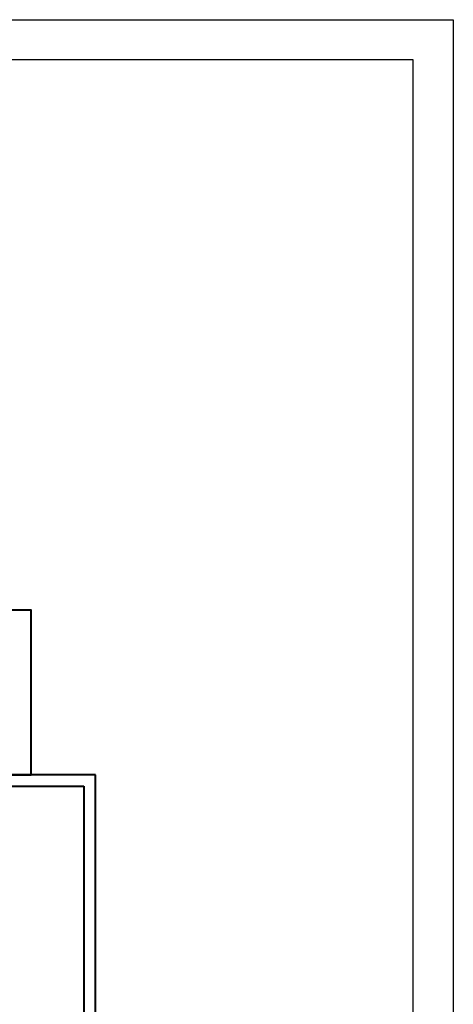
# Model space of a CAD drawing. Header units: millimetres. Extents: x -368 to 1732, y 4913 to 6398.
# Tile 24 of 24: x 1354 to 1732, y 5538 to 6398. Entities that reach past the tile are written whole.
import ezdxf

# ---------------------------------------------------------------- set-up
doc = ezdxf.new("R2010")
doc.units = ezdxf.units.MM
doc.layers.add('-- RAMKA', color=11, linetype='Continuous')
doc.layers.add('_NOŚNE', color=73, linetype='Continuous', lineweight=40)

# ---------------------------------------------------------------- blocks, each defined once
blk = doc.blocks.new('*U5')
at = {"layer": '-- RAMKA', "color": 50}
blk.add_lwpolyline([(0, 2970), (4200, 2970), (4200, 0), (0, 0)], close=True, dxfattribs=at)
at = {"layer": '-- RAMKA', "color": 11}
blk.add_lwpolyline([(300, 69.4), (4130, 69.4), (4130, 2900), (300, 2900)], close=True, dxfattribs=at)

msp = doc.modelspace()

# ---------------------------------------------------------------- linework, layer by layer
at = {"layer": '_NOŚNE'}
for p, q in [((1420.18, 5738.18), (1280.06, 5738.18)), ((1420.18, 5468.18), (1420.18, 5738.18)), ((1280.06, 5728.45), (1410.02, 5728.45)), ((1410.02, 5728.45), (1410.02, 5477.92))]:
    msp.add_line(p, q, dxfattribs=at)
msp.add_lwpolyline([(1280.06, 5738.18), (1364.06, 5738.18), (1364.06, 5882.18), (1280.06, 5882.18)], dxfattribs=at)

# ---------------------------------------------------------------- block references
at = {"layer": '-- RAMKA', "xscale": 0.5, "yscale": 0.5, "zscale": 0.5}
msp.add_blockref('*U5', (-367.87, 4912.73), dxfattribs=at)

doc.saveas('drawing.dxf')
